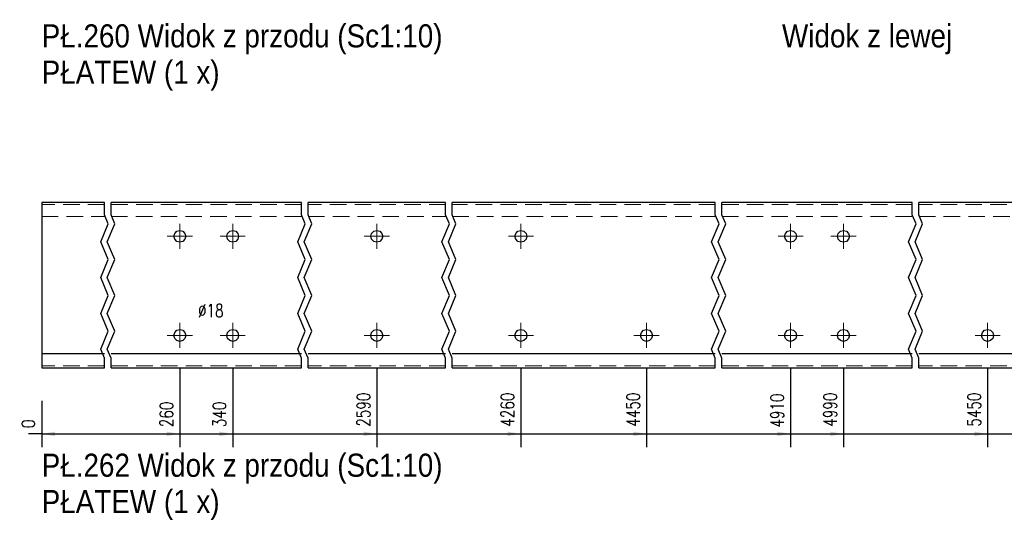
# Model space of a CAD drawing. Header units: millimetres. Extents: x -136 to 717, y 10101 to 10771.
# Tile 19 of 39: x 277 to 426, y 10234 to 10309. Entities that reach past the tile are written whole.
import ezdxf

# ---------------------------------------------------------------- set-up
doc = ezdxf.new("R2010")
doc.units = ezdxf.units.MM
doc.header["$LTSCALE"] = 10
doc.linetypes.add('HIDDEN', pattern=[0.375, 0.25, -0.125])
doc.linetypes.add('MITTE', pattern=[2, 1.25, -0.25, 0.25, -0.25])
doc.layers.get('Defpoints').update_dxf_attribs({"color": 1})
for name, color, linetype, lineweight in [('PS_Bolt', 4, 'Continuous', 13), ('PS_DIM', 4, 'Continuous', 13), ('PS_Hidden', 2, 'HIDDEN', 9), ('PS_Mid', 5, 'MITTE', 15), ('PS_Shape', 161, 'Continuous', 30), ('PS_SOLID', 7, 'Continuous', 30), ('PS_TEXT', 3, 'Continuous', 18)]:
    doc.layers.add(name, color=color, linetype=linetype, lineweight=lineweight)
doc.styles.add('gil', font='txt', dxfattribs={"width": 0.9})
doc.styles.add('simplex', font='simplex.shx', dxfattribs={"width": 0.75})
doc.dimstyles.new('1_10_GŁ_DS1-LS10', dxfattribs={"dimtxt": 2, "dimasz": 2, "dimexe": 2, "dimexo": 5, "dimgap": 1, "dimtad": 1, "dimjust": 4, "dimdec": 0, "dimlfac": 10, "dimtxsty": 'simplex', "dimblk1": 'NONE', "dimsah": 1, "dimcen": 2, "dimclrd": 256, "dimclre": 256, "dimclrt": 3, "dimadec": 1, "dimazin": 0, "dimtfac": 1, "dimtdec": 0, "dimtmove": 2, "dimatfit": 3, "dimfxl": 1, "dimarcsym": 0})

# ---------------------------------------------------------------- blocks, each defined once
blk = doc.blocks.new('*D299')
at = {"layer": 'Defpoints', "color": 0, "transparency": 16777216}
for p in [(280.36, 10256.77), (280.36, 10256.77), (280.36, 10246.77)]:
    blk.add_point(p, dxfattribs=at)
at = {"layer": 'PS_DIM', "lineweight": -2, "transparency": 16777216}
for p, q in [((280.36, 10251.77), (280.36, 10244.77)), ((280.36, 10251.77), (280.36, 10244.77)), ((280.36, 10246.77), (278.36, 10246.77)), ((280.36, 10246.77), (280.36, 10246.77)), ((282.36, 10246.77), (284.36, 10246.77))]:
    blk.add_line(p, q, dxfattribs=at)
at = {"layer": 'PS_DIM', "transparency": 16777216}
blk.add_solid([(282.36, 10247.1), (282.36, 10246.43), (280.36, 10246.77)], dxfattribs=at)
at = {"layer": 'PS_DIM', "color": 3, "transparency": 16777216, "insert": (278.34, 10248.29), "char_height": 2, "attachment_point": 5, "rotation": 90, "style": 'simplex'}
blk.add_mtext('0', dxfattribs=at)
blk = doc.blocks.new('_None')
blk = doc.blocks.new('*D300')
at = {"layer": 'Defpoints', "color": 0, "transparency": 16777216}
for p in [(301.26, 10261.67), (280.36, 10256.77), (301.26, 10246.77)]:
    blk.add_point(p, dxfattribs=at)
at = {"layer": 'PS_DIM', "lineweight": -2, "transparency": 16777216}
for p, q in [((301.26, 10256.67), (301.26, 10244.77)), ((280.36, 10251.77), (280.36, 10244.77)), ((280.36, 10246.77), (299.26, 10246.77))]:
    blk.add_line(p, q, dxfattribs=at)
at = {"layer": 'PS_DIM', "transparency": 16777216}
blk.add_solid([(299.26, 10247.1), (299.26, 10246.43), (301.26, 10246.77)], dxfattribs=at)
at = {"layer": 'PS_DIM', "color": 3, "transparency": 16777216, "insert": (299.24, 10249.71), "char_height": 2, "attachment_point": 5, "rotation": 90, "style": 'simplex'}
blk.add_mtext('260', dxfattribs=at)
blk = doc.blocks.new('*D301')
at = {"layer": 'Defpoints', "color": 0, "transparency": 16777216}
for p in [(309.26, 10261.67), (280.36, 10256.77), (309.26, 10246.77)]:
    blk.add_point(p, dxfattribs=at)
at = {"layer": 'PS_DIM', "lineweight": -2, "transparency": 16777216}
for p, q in [((309.26, 10256.67), (309.26, 10244.77)), ((280.36, 10251.77), (280.36, 10244.77)), ((280.36, 10246.77), (307.26, 10246.77))]:
    blk.add_line(p, q, dxfattribs=at)
at = {"layer": 'PS_DIM', "transparency": 16777216}
blk.add_solid([(307.26, 10247.1), (307.26, 10246.43), (309.26, 10246.77)], dxfattribs=at)
at = {"layer": 'PS_DIM', "color": 3, "transparency": 16777216, "insert": (307.24, 10249.71), "char_height": 2, "attachment_point": 5, "rotation": 90, "style": 'simplex'}
blk.add_mtext('340', dxfattribs=at)
blk = doc.blocks.new('*D302')
at = {"layer": 'Defpoints', "color": 0, "transparency": 16777216}
for p in [(331.06, 10261.67), (280.36, 10256.77), (331.06, 10246.77)]:
    blk.add_point(p, dxfattribs=at)
at = {"layer": 'PS_DIM', "lineweight": -2, "transparency": 16777216}
for p, q in [((331.06, 10256.67), (331.06, 10244.77)), ((280.36, 10251.77), (280.36, 10244.77)), ((280.36, 10246.77), (329.06, 10246.77))]:
    blk.add_line(p, q, dxfattribs=at)
at = {"layer": 'PS_DIM', "transparency": 16777216}
blk.add_solid([(329.06, 10247.1), (329.06, 10246.43), (331.06, 10246.77)], dxfattribs=at)
at = {"layer": 'PS_DIM', "color": 3, "transparency": 16777216, "insert": (329.04, 10250.43), "char_height": 2, "attachment_point": 5, "rotation": 90, "style": 'simplex'}
blk.add_mtext('2590', dxfattribs=at)
blk = doc.blocks.new('*D303')
at = {"layer": 'Defpoints', "color": 0, "transparency": 16777216}
for p in [(352.86, 10261.67), (280.36, 10256.77), (352.86, 10246.77)]:
    blk.add_point(p, dxfattribs=at)
at = {"layer": 'PS_DIM', "lineweight": -2, "transparency": 16777216}
for p, q in [((352.86, 10256.67), (352.86, 10244.77)), ((280.36, 10251.77), (280.36, 10244.77)), ((280.36, 10246.77), (350.86, 10246.77))]:
    blk.add_line(p, q, dxfattribs=at)
at = {"layer": 'PS_DIM', "transparency": 16777216}
blk.add_solid([(350.86, 10247.1), (350.86, 10246.43), (352.86, 10246.77)], dxfattribs=at)
at = {"layer": 'PS_DIM', "color": 3, "transparency": 16777216, "insert": (350.84, 10250.43), "char_height": 2, "attachment_point": 5, "rotation": 90, "style": 'simplex'}
blk.add_mtext('4260', dxfattribs=at)
blk = doc.blocks.new('*D304')
at = {"layer": 'Defpoints', "color": 0, "transparency": 16777216}
for p in [(371.86, 10261.67), (280.36, 10256.77), (371.86, 10246.77)]:
    blk.add_point(p, dxfattribs=at)
at = {"layer": 'PS_DIM', "lineweight": -2, "transparency": 16777216}
for p, q in [((371.86, 10256.67), (371.86, 10244.77)), ((280.36, 10251.77), (280.36, 10244.77)), ((280.36, 10246.77), (369.86, 10246.77))]:
    blk.add_line(p, q, dxfattribs=at)
at = {"layer": 'PS_DIM', "transparency": 16777216}
blk.add_solid([(369.86, 10247.1), (369.86, 10246.43), (371.86, 10246.77)], dxfattribs=at)
at = {"layer": 'PS_DIM', "color": 3, "transparency": 16777216, "insert": (369.84, 10250.43), "char_height": 2, "attachment_point": 5, "rotation": 90, "style": 'simplex'}
blk.add_mtext('4450', dxfattribs=at)
blk = doc.blocks.new('*D305')
at = {"layer": 'Defpoints', "color": 0, "transparency": 16777216}
for p in [(393.66, 10261.67), (280.36, 10256.77), (393.66, 10246.77)]:
    blk.add_point(p, dxfattribs=at)
at = {"layer": 'PS_DIM', "lineweight": -2, "transparency": 16777216}
for p, q in [((393.66, 10256.67), (393.66, 10244.77)), ((280.36, 10251.77), (280.36, 10244.77)), ((280.36, 10246.77), (391.66, 10246.77))]:
    blk.add_line(p, q, dxfattribs=at)
at = {"layer": 'PS_DIM', "transparency": 16777216}
blk.add_solid([(391.66, 10247.1), (391.66, 10246.43), (393.66, 10246.77)], dxfattribs=at)
at = {"layer": 'PS_DIM', "color": 3, "transparency": 16777216, "insert": (391.64, 10250.29), "char_height": 2, "attachment_point": 5, "rotation": 90, "style": 'simplex'}
blk.add_mtext('4910', dxfattribs=at)
blk = doc.blocks.new('*D306')
at = {"layer": 'Defpoints', "color": 0, "transparency": 16777216}
for p in [(401.66, 10261.67), (280.36, 10256.77), (401.66, 10246.77)]:
    blk.add_point(p, dxfattribs=at)
at = {"layer": 'PS_DIM', "lineweight": -2, "transparency": 16777216}
for p, q in [((401.66, 10256.67), (401.66, 10244.77)), ((280.36, 10251.77), (280.36, 10244.77)), ((280.36, 10246.77), (399.66, 10246.77))]:
    blk.add_line(p, q, dxfattribs=at)
at = {"layer": 'PS_DIM', "transparency": 16777216}
blk.add_solid([(399.66, 10247.1), (399.66, 10246.43), (401.66, 10246.77)], dxfattribs=at)
at = {"layer": 'PS_DIM', "color": 3, "transparency": 16777216, "insert": (399.64, 10250.43), "char_height": 2, "attachment_point": 5, "rotation": 90, "style": 'simplex'}
blk.add_mtext('4990', dxfattribs=at)
blk = doc.blocks.new('*D307')
at = {"layer": 'Defpoints', "color": 0, "transparency": 16777216}
for p in [(423.46, 10261.67), (280.36, 10256.77), (423.46, 10246.77)]:
    blk.add_point(p, dxfattribs=at)
at = {"layer": 'PS_DIM', "lineweight": -2, "transparency": 16777216}
for p, q in [((423.46, 10256.67), (423.46, 10244.77)), ((280.36, 10251.77), (280.36, 10244.77)), ((280.36, 10246.77), (421.46, 10246.77))]:
    blk.add_line(p, q, dxfattribs=at)
at = {"layer": 'PS_DIM', "transparency": 16777216}
blk.add_solid([(421.46, 10247.1), (421.46, 10246.43), (423.46, 10246.77)], dxfattribs=at)
at = {"layer": 'PS_DIM', "color": 3, "transparency": 16777216, "insert": (421.44, 10250.43), "char_height": 2, "attachment_point": 5, "rotation": 90, "style": 'simplex'}
blk.add_mtext('5450', dxfattribs=at)
blk = doc.blocks.new('*D308')
at = {"layer": 'Defpoints', "color": 0, "transparency": 16777216}
for p in [(445.26, 10261.67), (280.36, 10256.77), (445.26, 10246.77)]:
    blk.add_point(p, dxfattribs=at)
at = {"layer": 'PS_DIM', "lineweight": -2, "transparency": 16777216}
for p, q in [((445.26, 10256.67), (445.26, 10244.77)), ((280.36, 10251.77), (280.36, 10244.77)), ((280.36, 10246.77), (443.26, 10246.77))]:
    blk.add_line(p, q, dxfattribs=at)
at = {"layer": 'PS_DIM', "transparency": 16777216}
blk.add_solid([(443.26, 10247.1), (443.26, 10246.43), (445.26, 10246.77)], dxfattribs=at)
at = {"layer": 'PS_DIM', "color": 3, "transparency": 16777216, "insert": (443.24, 10250.43), "char_height": 2, "attachment_point": 5, "rotation": 90, "style": 'simplex'}
blk.add_mtext('5800', dxfattribs=at)
blk = doc.blocks.new('*D309')
at = {"layer": 'Defpoints', "color": 0, "transparency": 16777216}
for p in [(280.36, 10256.77), (448.26, 10256.77), (448.26, 10246.77)]:
    blk.add_point(p, dxfattribs=at)
at = {"layer": 'PS_DIM', "lineweight": -2, "transparency": 16777216}
for p, q in [((280.36, 10251.77), (280.36, 10244.77)), ((448.26, 10251.77), (448.26, 10244.77)), ((280.36, 10246.77), (446.26, 10246.77))]:
    blk.add_line(p, q, dxfattribs=at)
at = {"layer": 'PS_DIM', "transparency": 16777216}
blk.add_solid([(446.26, 10247.1), (446.26, 10246.43), (448.26, 10246.77)], dxfattribs=at)
at = {"layer": 'PS_DIM', "color": 3, "transparency": 16777216, "insert": (446.84, 10250.51), "char_height": 2, "attachment_point": 5, "rotation": 90, "style": 'simplex'}
blk.add_mtext('5830', dxfattribs=at)
blk = doc.blocks.new('*X611')
at = {"color": 3, "style": 'gil', "width": 0.9}
for s, p in [('PŁ.260 Widok z przodu (Sc1:10)', (280.36, 10305.27)), ('PŁATEW (1 x)', (280.36, 10299.77))]:
    blk.add_text(s, height=3.5, dxfattribs=at).set_placement(p)
blk = doc.blocks.new('*X619')
at = {"color": 3, "style": 'gil', "width": 0.9}
blk.add_text('Widok z lewej', height=3.5, dxfattribs=at).set_placement((392.36, 10305.27))
blk = doc.blocks.new('*X632')
at = {"color": 3, "linetype": 'Continuous'}
blk.add_line((301.26, 10261.57), (301.26, 10261.57), dxfattribs=at)
blk.add_line((301.26, 10261.57), (301.26, 10261.57), dxfattribs=at)
blk.add_line((301.26, 10261.57), (301.26, 10261.57), dxfattribs=at)
blk.add_line((301.26, 10261.57), (301.26, 10261.57), dxfattribs=at)
blk.add_line((301.26, 10261.57), (301.26, 10261.57), dxfattribs=at)
blk = doc.blocks.new('*X633')
at = {"color": 3, "linetype": 'Continuous'}
blk.add_line((401.66, 10276.57), (401.66, 10276.57), dxfattribs=at)
blk.add_line((401.66, 10276.57), (401.66, 10276.57), dxfattribs=at)
blk.add_line((401.66, 10276.57), (401.66, 10276.57), dxfattribs=at)
blk.add_line((401.66, 10276.57), (401.66, 10276.57), dxfattribs=at)
blk.add_line((401.66, 10276.57), (401.66, 10276.57), dxfattribs=at)
blk = doc.blocks.new('*X634')
at = {"color": 3, "linetype": 'Continuous'}
blk.add_line((393.66, 10276.57), (393.66, 10276.57), dxfattribs=at)
blk.add_line((393.66, 10276.57), (393.66, 10276.57), dxfattribs=at)
blk.add_line((393.66, 10276.57), (393.66, 10276.57), dxfattribs=at)
blk.add_line((393.66, 10276.57), (393.66, 10276.57), dxfattribs=at)
blk.add_line((393.66, 10276.57), (393.66, 10276.57), dxfattribs=at)
blk = doc.blocks.new('*X635')
at = {"color": 3, "linetype": 'Continuous'}
blk.add_line((309.26, 10261.57), (309.26, 10261.57), dxfattribs=at)
blk.add_line((309.26, 10261.57), (309.26, 10261.57), dxfattribs=at)
blk.add_line((309.26, 10261.57), (309.26, 10261.57), dxfattribs=at)
blk.add_line((309.26, 10261.57), (309.26, 10261.57), dxfattribs=at)
blk.add_line((309.26, 10261.57), (309.26, 10261.57), dxfattribs=at)
blk = doc.blocks.new('*X636')
at = {"color": 1}
for p, q in [((289.86, 10279.91), (289.86, 10281.77)), ((290.86, 10279.91), (290.86, 10281.77)), ((319.66, 10279.91), (319.66, 10281.77)), ((320.66, 10279.91), (320.66, 10281.77)), ((341.46, 10279.91), (341.46, 10281.77)), ((342.46, 10279.91), (342.46, 10281.77)), ((382.26, 10279.91), (382.26, 10281.77)), ((383.26, 10279.91), (383.26, 10281.77)), ((412.06, 10279.91), (412.06, 10281.77)), ((413.06, 10279.91), (413.06, 10281.77)), ((290.44, 10278.55), (289.86, 10279.91)), ((291.44, 10278.55), (290.86, 10279.91)), ((320.24, 10278.55), (319.66, 10279.91)), ((321.24, 10278.55), (320.66, 10279.91)), ((342.04, 10278.55), (341.46, 10279.91)), ((343.04, 10278.55), (342.46, 10279.91)), ((382.84, 10278.55), (382.26, 10279.91)), ((383.84, 10278.55), (383.26, 10279.91)), ((412.64, 10278.55), (412.06, 10279.91)), ((413.64, 10278.55), (413.06, 10279.91)), ((289.29, 10275.85), (290.44, 10278.55)), ((290.29, 10275.85), (291.44, 10278.55)), ((319.09, 10275.85), (320.24, 10278.55)), ((320.09, 10275.85), (321.24, 10278.55)), ((340.89, 10275.85), (342.04, 10278.55)), ((341.89, 10275.85), (343.04, 10278.55)), ((381.69, 10275.85), (382.84, 10278.55)), ((382.69, 10275.85), (383.84, 10278.55)), ((411.49, 10275.85), (412.64, 10278.55)), ((412.49, 10275.85), (413.64, 10278.55)), ((290.44, 10273.14), (289.29, 10275.85)), ((291.44, 10273.14), (290.29, 10275.85)), ((320.24, 10273.14), (319.09, 10275.85)), ((321.24, 10273.14), (320.09, 10275.85)), ((342.04, 10273.14), (340.89, 10275.85)), ((343.04, 10273.14), (341.89, 10275.85)), ((382.84, 10273.14), (381.69, 10275.85)), ((383.84, 10273.14), (382.69, 10275.85)), ((412.64, 10273.14), (411.49, 10275.85)), ((413.64, 10273.14), (412.49, 10275.85)), ((289.29, 10270.43), (290.44, 10273.14)), ((290.29, 10270.43), (291.44, 10273.14)), ((319.09, 10270.43), (320.24, 10273.14)), ((320.09, 10270.43), (321.24, 10273.14)), ((340.89, 10270.43), (342.04, 10273.14)), ((341.89, 10270.43), (343.04, 10273.14)), ((381.69, 10270.43), (382.84, 10273.14)), ((382.69, 10270.43), (383.84, 10273.14)), ((411.49, 10270.43), (412.64, 10273.14)), ((412.49, 10270.43), (413.64, 10273.14)), ((290.44, 10267.72), (289.29, 10270.43)), ((291.44, 10267.72), (290.29, 10270.43)), ((320.24, 10267.72), (319.09, 10270.43)), ((321.24, 10267.72), (320.09, 10270.43)), ((342.04, 10267.72), (340.89, 10270.43)), ((343.04, 10267.72), (341.89, 10270.43)), ((382.84, 10267.72), (381.69, 10270.43)), ((383.84, 10267.72), (382.69, 10270.43)), ((412.64, 10267.72), (411.49, 10270.43)), ((413.64, 10267.72), (412.49, 10270.43)), ((289.29, 10265.01), (290.44, 10267.72)), ((290.29, 10265.01), (291.44, 10267.72)), ((319.09, 10265.01), (320.24, 10267.72)), ((320.09, 10265.01), (321.24, 10267.72)), ((340.89, 10265.01), (342.04, 10267.72)), ((341.89, 10265.01), (343.04, 10267.72)), ((381.69, 10265.01), (382.84, 10267.72)), ((382.69, 10265.01), (383.84, 10267.72)), ((411.49, 10265.01), (412.64, 10267.72)), ((412.49, 10265.01), (413.64, 10267.72)), ((290.44, 10262.3), (289.29, 10265.01)), ((291.44, 10262.3), (290.29, 10265.01)), ((320.24, 10262.3), (319.09, 10265.01)), ((321.24, 10262.3), (320.09, 10265.01)), ((342.04, 10262.3), (340.89, 10265.01)), ((343.04, 10262.3), (341.89, 10265.01)), ((382.84, 10262.3), (381.69, 10265.01)), ((383.84, 10262.3), (382.69, 10265.01)), ((412.64, 10262.3), (411.49, 10265.01)), ((413.64, 10262.3), (412.49, 10265.01)), ((289.29, 10259.59), (290.44, 10262.3)), ((290.29, 10259.59), (291.44, 10262.3)), ((319.09, 10259.59), (320.24, 10262.3)), ((320.09, 10259.59), (321.24, 10262.3)), ((340.89, 10259.59), (342.04, 10262.3)), ((341.89, 10259.59), (343.04, 10262.3)), ((381.69, 10259.59), (382.84, 10262.3)), ((382.69, 10259.59), (383.84, 10262.3)), ((411.49, 10259.59), (412.64, 10262.3)), ((412.49, 10259.59), (413.64, 10262.3)), ((289.86, 10258.24), (289.29, 10259.59)), ((290.86, 10258.24), (290.29, 10259.59)), ((319.66, 10258.24), (319.09, 10259.59)), ((320.66, 10258.24), (320.09, 10259.59)), ((341.46, 10258.24), (340.89, 10259.59)), ((342.46, 10258.24), (341.89, 10259.59)), ((382.26, 10258.24), (381.69, 10259.59)), ((383.26, 10258.24), (382.69, 10259.59)), ((412.06, 10258.24), (411.49, 10259.59)), ((413.06, 10258.24), (412.49, 10259.59)), ((289.86, 10256.77), (289.86, 10258.24)), ((290.86, 10256.77), (290.86, 10258.24)), ((319.66, 10256.77), (319.66, 10258.24)), ((320.66, 10256.77), (320.66, 10258.24)), ((341.46, 10256.77), (341.46, 10258.24)), ((342.46, 10256.77), (342.46, 10258.24)), ((382.26, 10256.77), (382.26, 10258.24)), ((383.26, 10256.77), (383.26, 10258.24)), ((412.06, 10256.77), (412.06, 10258.24)), ((413.06, 10256.77), (413.06, 10258.24))]:
    blk.add_line(p, q, dxfattribs=at)
at = {"layer": 'PS_Hidden', "color": 2, "linetype": 'HIDDEN'}
for p, q in [((289.86, 10281.47), (280.36, 10281.47)), ((319.66, 10281.47), (290.86, 10281.47)), ((341.46, 10281.47), (320.66, 10281.47)), ((382.26, 10281.47), (342.46, 10281.47)), ((412.06, 10281.47), (383.26, 10281.47)), ((433.86, 10281.47), (413.06, 10281.47)), ((280.36, 10279.67), (289.86, 10279.67)), ((290.86, 10279.67), (319.66, 10279.67)), ((320.66, 10279.67), (341.46, 10279.67)), ((342.46, 10279.67), (382.26, 10279.67)), ((383.26, 10279.67), (412.06, 10279.67)), ((413.06, 10279.67), (433.86, 10279.67)), ((289.86, 10257.07), (280.36, 10257.07)), ((319.66, 10257.07), (290.86, 10257.07)), ((341.46, 10257.07), (320.66, 10257.07)), ((382.26, 10257.07), (342.46, 10257.07)), ((412.06, 10257.07), (383.26, 10257.07)), ((433.86, 10257.07), (413.06, 10257.07))]:
    blk.add_line(p, q, dxfattribs=at)
at = {"layer": 'PS_Mid', "color": 5, "linetype": 'MITTE'}
for p, q in [((301.26, 10278.57), (301.26, 10274.77)), ((309.26, 10278.57), (309.26, 10274.77)), ((331.06, 10278.57), (331.06, 10274.77)), ((352.86, 10278.57), (352.86, 10274.77)), ((393.66, 10278.57), (393.66, 10274.77)), ((401.66, 10278.57), (401.66, 10274.77)), ((303.16, 10276.67), (299.36, 10276.67)), ((311.16, 10276.67), (307.36, 10276.67)), ((332.96, 10276.67), (329.16, 10276.67)), ((354.76, 10276.67), (350.96, 10276.67)), ((395.56, 10276.67), (391.76, 10276.67)), ((403.56, 10276.67), (399.76, 10276.67)), ((301.26, 10263.57), (301.26, 10259.77)), ((309.26, 10263.57), (309.26, 10259.77)), ((331.06, 10263.57), (331.06, 10259.77)), ((352.86, 10263.57), (352.86, 10259.77)), ((371.86, 10263.57), (371.86, 10259.77)), ((393.66, 10263.57), (393.66, 10259.77)), ((401.66, 10263.57), (401.66, 10259.77)), ((423.46, 10263.57), (423.46, 10259.77)), ((303.16, 10261.67), (299.36, 10261.67)), ((311.16, 10261.67), (307.36, 10261.67)), ((332.96, 10261.67), (329.16, 10261.67)), ((354.76, 10261.67), (350.96, 10261.67)), ((373.76, 10261.67), (369.96, 10261.67)), ((395.56, 10261.67), (391.76, 10261.67)), ((403.56, 10261.67), (399.76, 10261.67)), ((425.36, 10261.67), (421.56, 10261.67))]:
    blk.add_line(p, q, dxfattribs=at)
at = {"layer": 'PS_SOLID', "color": 7, "linetype": 'Continuous'}
for p, q in [((289.86, 10281.77), (280.36, 10281.77)), ((280.36, 10281.77), (280.36, 10258.87)), ((301.26, 10281.77), (290.86, 10281.77)), ((309.26, 10281.77), (301.26, 10281.77)), ((319.66, 10281.77), (309.26, 10281.77)), ((331.06, 10281.77), (320.66, 10281.77)), ((341.46, 10281.77), (331.06, 10281.77)), ((352.86, 10281.77), (342.46, 10281.77)), ((371.86, 10281.77), (352.86, 10281.77)), ((382.26, 10281.77), (371.86, 10281.77)), ((393.66, 10281.77), (383.26, 10281.77)), ((401.66, 10281.77), (393.66, 10281.77)), ((412.06, 10281.77), (401.66, 10281.77)), ((423.46, 10281.77), (413.06, 10281.77)), ((433.86, 10281.77), (423.46, 10281.77)), ((300.36, 10276.67), (300.48, 10277.12)), ((300.48, 10277.12), (300.81, 10277.45)), ((300.81, 10277.45), (301.26, 10277.57)), ((301.26, 10277.57), (301.71, 10277.45)), ((301.71, 10277.45), (302.04, 10277.12)), ((302.04, 10277.12), (302.16, 10276.67)), ((308.36, 10276.67), (308.48, 10277.12)), ((308.48, 10277.12), (308.81, 10277.45)), ((308.81, 10277.45), (309.26, 10277.57)), ((309.26, 10277.57), (309.71, 10277.45)), ((309.71, 10277.45), (310.04, 10277.12)), ((310.04, 10277.12), (310.16, 10276.67)), ((330.16, 10276.67), (330.28, 10277.12)), ((330.28, 10277.12), (330.61, 10277.45)), ((330.61, 10277.45), (331.06, 10277.57)), ((331.06, 10277.57), (331.51, 10277.45)), ((331.51, 10277.45), (331.84, 10277.12)), ((331.84, 10277.12), (331.96, 10276.67)), ((351.96, 10276.67), (352.08, 10277.12)), ((352.08, 10277.12), (352.41, 10277.45)), ((352.41, 10277.45), (352.86, 10277.57)), ((352.86, 10277.57), (353.31, 10277.45)), ((353.31, 10277.45), (353.64, 10277.12)), ((353.64, 10277.12), (353.76, 10276.67)), ((392.76, 10276.67), (392.88, 10277.12)), ((392.88, 10277.12), (393.21, 10277.45)), ((393.21, 10277.45), (393.66, 10277.57)), ((393.66, 10277.57), (394.11, 10277.45)), ((394.11, 10277.45), (394.44, 10277.12)), ((394.44, 10277.12), (394.56, 10276.67)), ((400.76, 10276.67), (400.88, 10277.12)), ((400.88, 10277.12), (401.21, 10277.45)), ((401.21, 10277.45), (401.66, 10277.57)), ((401.66, 10277.57), (402.11, 10277.45)), ((402.11, 10277.45), (402.44, 10277.12)), ((402.44, 10277.12), (402.56, 10276.67)), ((300.48, 10276.22), (300.36, 10276.67)), ((300.81, 10275.89), (300.48, 10276.22)), ((301.26, 10275.77), (300.81, 10275.89)), ((301.71, 10275.89), (301.26, 10275.77)), ((302.04, 10276.22), (301.71, 10275.89)), ((302.16, 10276.67), (302.04, 10276.22)), ((308.48, 10276.22), (308.36, 10276.67)), ((308.81, 10275.89), (308.48, 10276.22)), ((309.26, 10275.77), (308.81, 10275.89)), ((309.71, 10275.89), (309.26, 10275.77)), ((310.04, 10276.22), (309.71, 10275.89)), ((310.16, 10276.67), (310.04, 10276.22)), ((330.28, 10276.22), (330.16, 10276.67)), ((330.61, 10275.89), (330.28, 10276.22)), ((331.06, 10275.77), (330.61, 10275.89)), ((331.51, 10275.89), (331.06, 10275.77)), ((331.84, 10276.22), (331.51, 10275.89)), ((331.96, 10276.67), (331.84, 10276.22)), ((352.08, 10276.22), (351.96, 10276.67)), ((352.41, 10275.89), (352.08, 10276.22)), ((352.86, 10275.77), (352.41, 10275.89)), ((353.31, 10275.89), (352.86, 10275.77)), ((353.64, 10276.22), (353.31, 10275.89)), ((353.76, 10276.67), (353.64, 10276.22)), ((392.88, 10276.22), (392.76, 10276.67)), ((393.21, 10275.89), (392.88, 10276.22)), ((393.66, 10275.77), (393.21, 10275.89)), ((394.11, 10275.89), (393.66, 10275.77)), ((394.44, 10276.22), (394.11, 10275.89)), ((394.56, 10276.67), (394.44, 10276.22)), ((400.88, 10276.22), (400.76, 10276.67)), ((401.21, 10275.89), (400.88, 10276.22)), ((401.66, 10275.77), (401.21, 10275.89)), ((402.11, 10275.89), (401.66, 10275.77)), ((402.44, 10276.22), (402.11, 10275.89)), ((402.56, 10276.67), (402.44, 10276.22)), ((300.36, 10261.67), (300.48, 10262.12)), ((300.48, 10262.12), (300.81, 10262.45)), ((300.81, 10262.45), (301.26, 10262.57)), ((301.26, 10262.57), (301.71, 10262.45)), ((301.71, 10262.45), (302.04, 10262.12)), ((302.04, 10262.12), (302.16, 10261.67)), ((308.36, 10261.67), (308.48, 10262.12)), ((308.48, 10262.12), (308.81, 10262.45)), ((308.81, 10262.45), (309.26, 10262.57)), ((309.26, 10262.57), (309.71, 10262.45)), ((309.71, 10262.45), (310.04, 10262.12)), ((310.04, 10262.12), (310.16, 10261.67)), ((330.16, 10261.67), (330.28, 10262.12)), ((330.28, 10262.12), (330.61, 10262.45)), ((330.61, 10262.45), (331.06, 10262.57)), ((331.06, 10262.57), (331.51, 10262.45)), ((331.51, 10262.45), (331.84, 10262.12)), ((331.84, 10262.12), (331.96, 10261.67)), ((351.96, 10261.67), (352.08, 10262.12)), ((352.08, 10262.12), (352.41, 10262.45)), ((352.41, 10262.45), (352.86, 10262.57)), ((352.86, 10262.57), (353.31, 10262.45)), ((353.31, 10262.45), (353.64, 10262.12)), ((353.64, 10262.12), (353.76, 10261.67)), ((370.96, 10261.67), (371.08, 10262.12)), ((371.08, 10262.12), (371.41, 10262.45)), ((371.41, 10262.45), (371.86, 10262.57)), ((371.86, 10262.57), (372.31, 10262.45)), ((372.31, 10262.45), (372.64, 10262.12)), ((372.64, 10262.12), (372.76, 10261.67)), ((392.76, 10261.67), (392.88, 10262.12)), ((392.88, 10262.12), (393.21, 10262.45)), ((393.21, 10262.45), (393.66, 10262.57)), ((393.66, 10262.57), (394.11, 10262.45)), ((394.11, 10262.45), (394.44, 10262.12)), ((394.44, 10262.12), (394.56, 10261.67)), ((400.76, 10261.67), (400.88, 10262.12)), ((400.88, 10262.12), (401.21, 10262.45)), ((401.21, 10262.45), (401.66, 10262.57)), ((401.66, 10262.57), (402.11, 10262.45)), ((402.11, 10262.45), (402.44, 10262.12)), ((402.44, 10262.12), (402.56, 10261.67)), ((422.56, 10261.67), (422.68, 10262.12)), ((422.68, 10262.12), (423.01, 10262.45)), ((423.01, 10262.45), (423.46, 10262.57)), ((423.46, 10262.57), (423.91, 10262.45)), ((423.91, 10262.45), (424.24, 10262.12)), ((424.24, 10262.12), (424.36, 10261.67)), ((300.48, 10261.22), (300.36, 10261.67)), ((300.81, 10260.89), (300.48, 10261.22)), ((301.26, 10260.77), (300.81, 10260.89)), ((301.71, 10260.89), (301.26, 10260.77)), ((302.04, 10261.22), (301.71, 10260.89)), ((302.16, 10261.67), (302.04, 10261.22)), ((308.48, 10261.22), (308.36, 10261.67)), ((308.81, 10260.89), (308.48, 10261.22)), ((309.26, 10260.77), (308.81, 10260.89)), ((309.71, 10260.89), (309.26, 10260.77)), ((310.04, 10261.22), (309.71, 10260.89)), ((310.16, 10261.67), (310.04, 10261.22)), ((330.28, 10261.22), (330.16, 10261.67)), ((330.61, 10260.89), (330.28, 10261.22)), ((331.06, 10260.77), (330.61, 10260.89)), ((331.51, 10260.89), (331.06, 10260.77)), ((331.84, 10261.22), (331.51, 10260.89)), ((331.96, 10261.67), (331.84, 10261.22)), ((352.08, 10261.22), (351.96, 10261.67)), ((352.41, 10260.89), (352.08, 10261.22)), ((352.86, 10260.77), (352.41, 10260.89)), ((353.31, 10260.89), (352.86, 10260.77)), ((353.64, 10261.22), (353.31, 10260.89)), ((353.76, 10261.67), (353.64, 10261.22)), ((371.08, 10261.22), (370.96, 10261.67)), ((371.41, 10260.89), (371.08, 10261.22)), ((371.86, 10260.77), (371.41, 10260.89)), ((372.31, 10260.89), (371.86, 10260.77)), ((372.64, 10261.22), (372.31, 10260.89)), ((372.76, 10261.67), (372.64, 10261.22)), ((392.88, 10261.22), (392.76, 10261.67)), ((393.21, 10260.89), (392.88, 10261.22)), ((393.66, 10260.77), (393.21, 10260.89)), ((394.11, 10260.89), (393.66, 10260.77)), ((394.44, 10261.22), (394.11, 10260.89)), ((394.56, 10261.67), (394.44, 10261.22)), ((400.88, 10261.22), (400.76, 10261.67)), ((401.21, 10260.89), (400.88, 10261.22)), ((401.66, 10260.77), (401.21, 10260.89)), ((402.11, 10260.89), (401.66, 10260.77)), ((402.44, 10261.22), (402.11, 10260.89)), ((402.56, 10261.67), (402.44, 10261.22)), ((422.68, 10261.22), (422.56, 10261.67)), ((423.01, 10260.89), (422.68, 10261.22)), ((423.46, 10260.77), (423.01, 10260.89)), ((423.91, 10260.89), (423.46, 10260.77)), ((424.24, 10261.22), (423.91, 10260.89)), ((424.36, 10261.67), (424.24, 10261.22)), ((289.86, 10258.87), (280.36, 10258.87)), ((280.36, 10258.87), (280.36, 10256.77)), ((319.66, 10258.87), (290.86, 10258.87)), ((341.46, 10258.87), (320.66, 10258.87)), ((382.26, 10258.87), (342.46, 10258.87)), ((412.06, 10258.87), (383.26, 10258.87)), ((433.86, 10258.87), (413.06, 10258.87)), ((280.36, 10256.77), (289.86, 10256.77)), ((290.86, 10256.77), (319.66, 10256.77)), ((320.66, 10256.77), (341.46, 10256.77)), ((342.46, 10256.77), (382.26, 10256.77)), ((383.26, 10256.77), (412.06, 10256.77)), ((413.06, 10256.77), (433.86, 10256.77))]:
    blk.add_line(p, q, dxfattribs=at)
blk = doc.blocks.new('*X637')
at = {"color": 3, "linetype": 'Continuous'}
blk.add_line((393.66, 10261.57), (393.66, 10261.57), dxfattribs=at)
blk.add_line((393.66, 10261.57), (393.66, 10261.57), dxfattribs=at)
blk.add_line((393.66, 10261.57), (393.66, 10261.57), dxfattribs=at)
blk.add_line((393.66, 10261.57), (393.66, 10261.57), dxfattribs=at)
blk.add_line((393.66, 10261.57), (393.66, 10261.57), dxfattribs=at)
blk = doc.blocks.new('*X638')
at = {"color": 3, "linetype": 'Continuous'}
blk.add_line((301.26, 10276.57), (301.26, 10276.57), dxfattribs=at)
blk.add_line((301.26, 10276.57), (301.26, 10276.57), dxfattribs=at)
blk.add_line((301.26, 10276.57), (301.26, 10276.57), dxfattribs=at)
blk.add_line((301.26, 10276.57), (301.26, 10276.57), dxfattribs=at)
blk.add_line((301.26, 10276.57), (301.26, 10276.57), dxfattribs=at)
blk = doc.blocks.new('*X639')
at = {"color": 3, "linetype": 'Continuous'}
blk.add_line((401.66, 10261.57), (401.66, 10261.57), dxfattribs=at)
blk.add_line((401.66, 10261.57), (401.66, 10261.57), dxfattribs=at)
blk.add_line((401.66, 10261.57), (401.66, 10261.57), dxfattribs=at)
blk.add_line((401.66, 10261.57), (401.66, 10261.57), dxfattribs=at)
blk.add_line((401.66, 10261.57), (401.66, 10261.57), dxfattribs=at)
blk = doc.blocks.new('*X640')
at = {"color": 3, "linetype": 'Continuous'}
blk.add_line((309.26, 10276.57), (309.26, 10276.57), dxfattribs=at)
blk.add_line((309.26, 10276.57), (309.26, 10276.57), dxfattribs=at)
blk.add_line((309.26, 10276.57), (309.26, 10276.57), dxfattribs=at)
blk.add_line((309.26, 10276.57), (309.26, 10276.57), dxfattribs=at)
blk.add_line((309.26, 10276.57), (309.26, 10276.57), dxfattribs=at)
blk = doc.blocks.new('*X641')
at = {"color": 3, "style": 'gil', "width": 0.9}
for s, p in [('PŁ.262 Widok z przodu (Sc1:10)', (280.36, 10240.27)), ('PŁATEW (1 x)', (280.36, 10234.77))]:
    blk.add_text(s, height=3.5, dxfattribs=at).set_placement(p)

msp = doc.modelspace()

# ---------------------------------------------------------------- block references
at = {"layer": 'PS_Bolt', "color": 3}
for name in ['*X638', '*X640', '*X634', '*X633', '*X632', '*X635', '*X637', '*X639']:
    msp.add_blockref(name, (0, 0), dxfattribs=at)
at = {"layer": 'PS_Shape', "color": 5}
msp.add_blockref('*X636', (0, 0), dxfattribs=at)
at = {"layer": 'PS_TEXT'}
for name in ['*X611', '*X619', '*X641']:
    msp.add_blockref(name, (0, 0), dxfattribs=at)

# ---------------------------------------------------------------- texts
at = {"layer": 'PS_DIM', "insert": (304.02, 10264.42), "char_height": 2, "attachment_point": 7, "style": 'simplex'}
msp.add_mtext('\\A1;%%c18', dxfattribs=at)

# ---------------------------------------------------------------- dimensions: what is measured, and where the dimension line sits
at = {"layer": 'PS_DIM'}
for base, p2, text, picture, middle in [((301.26, 10246.77), (301.26, 10261.67), '260', '*D300', (299.24, 10249.71)), ((309.26, 10246.77), (309.26, 10261.67), '340', '*D301', (307.24, 10249.71)), ((331.06, 10246.77), (331.06, 10261.67), '2590', '*D302', (329.04, 10250.43)), ((352.86, 10246.77), (352.86, 10261.67), '4260', '*D303', (350.84, 10250.43)), ((371.86, 10246.77), (371.86, 10261.67), '4450', '*D304', (369.84, 10250.43)), ((393.66, 10246.77), (393.66, 10261.67), '4910', '*D305', (391.64, 10250.29)), ((401.66, 10246.77), (401.66, 10261.67), '4990', '*D306', (399.64, 10250.43)), ((423.46, 10246.77), (423.46, 10261.67), '5450', '*D307', (421.44, 10250.43)), ((445.26, 10246.77), (445.26, 10261.67), '5800', '*D308', (443.24, 10250.43)), ((448.26, 10246.77), (448.26, 10256.77), '5830', '*D309', (446.84, 10250.51))]:
    dim = msp.add_linear_dim(base=base, p1=(280.36, 10256.77), p2=p2, text=text, dimstyle='1_10_GŁ_DS1-LS10', dxfattribs=at)
    dim.commit()
    dim.dimension.update_dxf_attribs({"geometry": picture, "text_midpoint": middle, "dimtype": 128, "text_rotation": 90})
dim = msp.add_linear_dim(base=(280.3644, 10246.7661), p1=(280.3643, 10256.7661), p2=(280.3644, 10256.7661), dimstyle='1_10_GŁ_DS1-LS10', dxfattribs=at)
dim.commit()
dim.dimension.update_dxf_attribs({"geometry": '*D299', "text_midpoint": (278.3444, 10248.2861), "dimtype": 128, "text_rotation": 90})

doc.saveas('drawing.dxf')
